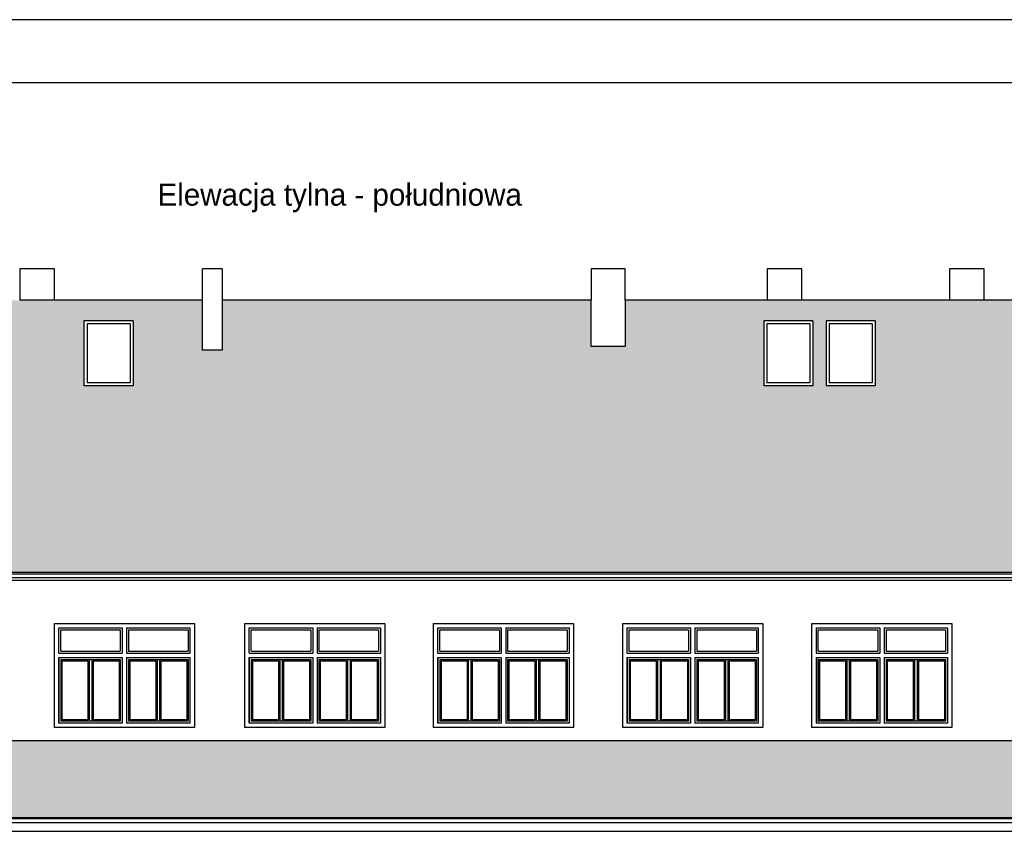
# Model space of a CAD drawing. Header units: centimetres. Extents: x 26734 to 37487, y -41160 to -26520.
# Tile 21 of 23: x 29369 to 30930, y -27807 to -26520. Entities that reach past the tile are written whole.
import ezdxf

# ---------------------------------------------------------------- set-up
doc = ezdxf.new("R2010")
doc.units = ezdxf.units.CM
doc.layers.add('Widokowa', color=94, linetype='Continuous')

msp = doc.modelspace()

# ---------------------------------------------------------------- hatches: boundary and pattern name
at = {"layer": 'Widokowa'}
h = msp.add_hatch(dxfattribs=at)
h.set_pattern_fill('DACHOWKA-TYP02', scale=0.1, style=0)
h.set_pattern_definition([(90, (-17328.437, -18150.527), (-30.008582, 2e-15), [27.945658, -40.05434]), (90, (-17314.308, -18150.527), (-30.008582, 2e-15), [27.945658, -40.05434]), (14.13218, (-17327.419, -18121.221), (30.0085821, -6e-09), [5.643097, -272.86314]), (20.69003, (-17321.946, -18119.843), (30.008582, 1e-09), [5.322737, -187.141675]), (164.1851, (-17315.402, -18118.406), (-30.0085821, 2e-09), [1.62677, -247.886612]), (113.812, (-17314.282, -18120.943), (-30.008582, -6e-09), [2.773497, -71.553584]), (150.46825, (-17313.593, -18121.334), (-30.008582, -4e-09), [0.79237, -137.165027]), (9.88783, (-17313.5926, -18121.334), (30.00858207, 2e-09), [5.74606, -390.24775]), (17.93764, (-17307.932, -18120.347), (30.008582, 2e-09), [7.702757, -213.089582]), (155.61979, (-17298.939, -18118.729), (-30.008582, -3e-09), [1.82705, -162.905676]), (102.44301, (-17298.426, -18121.057), (1e-09, 67.9999985), [2.383515, -136.887854]), (170.80593, (-17297.41, -18121.221), (-30.00858207, 3e-10), [1.02891, -424.55887]), (90, (-17328.937, -18116.527), (-30.008582, 2e-15), [27.945658, -40.05434]), (90, (-17314.808, -18116.527), (-30.008582, 2e-15), [27.945658, -40.05434]), (14.13218, (-17327.919, -18087.221), (30.0085821, -6e-09), [5.643097, -272.86314]), (20.69003, (-17322.446, -18085.843), (30.008582, 1e-09), [5.322737, -187.141675]), (164.1851, (-17315.902, -18084.406), (-30.0085821, 2e-09), [1.62677, -247.886612]), (113.812, (-17314.782, -18086.943), (-30.008582, -6e-09), [2.773497, -71.553584]), (150.46825, (-17314.093, -18087.334), (-30.008582, -4e-09), [0.79237, -137.165027]), (9.88783, (-17314.0926, -18087.334), (30.00858207, 2e-09), [5.74606, -390.24775]), (17.93764, (-17308.432, -18086.347), (30.008582, 2e-09), [7.702757, -213.089582]), (155.61979, (-17299.439, -18084.729), (-30.008582, -3e-09), [1.82705, -162.905676]), (102.44301, (-17298.926, -18087.057), (1e-09, 67.9999985), [2.383515, -136.887854]), (170.80593, (-17297.91, -18087.221), (-30.00858207, 3e-10), [1.02891, -424.55887])])
h.paths.add_polyline_path([(32054.324, -27132.511), (31794.824, -26964.634), (31507.324, -26964.634), (30843.324, -26964.634), (30554.324, -26964.634), (30329.324, -26964.634), (30329.324, -27037.736), (30275.324, -27037.736), (30275.324, -26964.634), (29690.324, -26964.634), (29690.324, -27043.558), (29659.324, -27043.558), (29659.324, -26964.634), (29369.324, -26964.634), (29131.324, -26964.634), (28205.824, -26964.634), (27846.324, -27197.203), (27539.595, -27395.634), (30239.324, -27395.634), (32461.053, -27395.634), (32109.324, -27168.091), (32109.324, -27312.563), (32054.324, -27312.563)])
h.paths.add_polyline_path([(29549.23, -27100.488), (29471.23, -27100.488), (29471.23, -26996.98), (29549.23, -26996.98)], flags=16)
h.paths.add_polyline_path([(29344.824, -27100.488), (29266.824, -27100.488), (29266.824, -26996.98), (29344.824, -26996.98)], flags=16)
h.paths.add_polyline_path([(29256.005, -27100.488), (29178.005, -27100.488), (29178.005, -26996.98), (29256.005, -26996.98)], flags=16)
h.paths.add_polyline_path([(29155.986, -27100.488), (29077.986, -27100.488), (29077.986, -26996.98), (29155.986, -26996.98)], flags=16)
h.paths.add_polyline_path([(30548.929, -27100.488), (30548.929, -26996.98), (30626.929, -26996.98), (30626.929, -27100.488)], flags=16)
h.paths.add_polyline_path([(29058.911, -27100.488), (28980.911, -27100.488), (28980.911, -26996.98), (29058.911, -26996.98)], flags=16)
h.paths.add_polyline_path([(30647.752, -27100.488), (30647.752, -26996.98), (30725.752, -26996.98), (30725.752, -27100.488)], flags=16)
h.paths.add_polyline_path([(28881.074, -27100.488), (28803.074, -27100.488), (28803.074, -26996.98), (28881.074, -26996.98)], flags=16)
h.paths.add_polyline_path([(28704.443, -27100.488), (28626.443, -27100.488), (28626.443, -26996.98), (28704.443, -26996.98)], flags=16)
h.paths.add_polyline_path([(28606.074, -27100.488), (28528.074, -27100.488), (28528.074, -26996.98), (28606.074, -26996.98)], flags=16)
h.paths.add_polyline_path([(31039.574, -27100.488), (31039.574, -26996.98), (31117.574, -26996.98), (31117.574, -27100.488)], flags=16)
h.paths.add_polyline_path([(31151.604, -27100.488), (31151.604, -26996.98), (31229.604, -26996.98), (31229.604, -27100.488)], flags=16)
h.paths.add_polyline_path([(28426.966, -27100.488), (28348.966, -27100.488), (28348.966, -26996.98), (28426.966, -26996.98)], flags=16)
h.paths.add_polyline_path([(31253.457, -27100.488), (31253.457, -26996.98), (31331.457, -26996.98), (31331.457, -27100.488)], flags=16)
h.paths.add_polyline_path([(31347.208, -27100.488), (31347.208, -26996.98), (31425.208, -26996.98), (31425.208, -27100.488)], flags=16)
h.paths.add_polyline_path([(31628.074, -27100.488), (31628.074, -26996.98), (31706.074, -26996.98), (31706.074, -27100.488)], flags=16)
h.paths.add_polyline_path([(32435.324, -27663.073), (32423.324, -27663.073), (30239.324, -27663.073), (27565.324, -27663.073), (27483.687, -27784.802), (30249.295, -27784.802), (32516.962, -27784.802)])

# ---------------------------------------------------------------- linework, layer by layer
at = {"layer": 'Widokowa', "color": 7}
for p, q in [((33033.579, -26519.748), (26733.579, -26519.748)), ((32933.579, -26619.748), (27083.579, -26619.748)), ((29424.324, -26914.634), (29369.324, -26914.634)), ((29369.324, -26914.634), (29369.324, -26964.634)), ((29424.324, -26964.634), (29424.324, -26914.634)), ((29690.324, -26914.634), (29659.324, -26914.634)), ((29659.324, -27043.558), (29659.324, -26914.634)), ((29690.324, -26914.634), (29690.324, -27043.558)), ((30329.324, -26914.634), (30275.324, -26914.634)), ((30275.324, -26914.634), (30275.324, -26964.634)), ((30329.324, -26964.634), (30329.324, -26914.634)), ((30609.324, -26914.634), (30554.324, -26914.634)), ((30554.324, -26914.634), (30554.324, -26964.634)), ((30609.324, -26964.634), (30609.324, -26914.634)), ((30898.324, -26914.634), (30843.324, -26914.634)), ((30843.324, -26914.634), (30843.324, -26964.634)), ((30898.324, -26964.634), (30898.324, -26914.634)), ((29659.324, -26964.634), (29369.324, -26964.634)), ((30275.324, -26964.634), (29690.324, -26964.634)), ((30275.324, -27037.736), (30275.324, -26964.634)), ((30554.324, -26964.634), (30329.324, -26964.634)), ((30329.324, -26964.634), (30329.324, -27037.736)), ((30898.324, -26964.634), (30554.324, -26964.634)), ((31507.324, -26964.634), (30843.324, -26964.634)), ((29471.23, -26996.98), (29471.23, -27100.488)), ((29549.23, -26996.98), (29471.23, -26996.98)), ((29476.23, -27001.98), (29476.23, -27095.488)), ((29544.23, -27001.98), (29476.23, -27001.98)), ((29544.23, -27001.98), (29544.23, -27095.488)), ((29549.23, -26996.98), (29549.23, -27100.488)), ((30548.929, -26996.98), (30548.929, -27100.488)), ((30626.929, -26996.98), (30548.929, -26996.98)), ((30553.929, -27001.98), (30553.929, -27095.488)), ((30621.929, -27001.98), (30553.929, -27001.98)), ((30621.929, -27001.98), (30621.929, -27095.488)), ((30626.929, -26996.98), (30626.929, -27100.488)), ((30647.752, -26996.98), (30647.752, -27100.488)), ((30725.752, -26996.98), (30647.752, -26996.98)), ((30652.752, -27001.98), (30652.752, -27095.488)), ((30720.752, -27001.98), (30652.752, -27001.98)), ((30720.752, -27001.98), (30720.752, -27095.488)), ((30725.752, -26996.98), (30725.752, -27100.488)), ((29690.324, -27043.558), (29659.324, -27043.558)), ((30329.324, -27037.736), (30275.324, -27037.736)), ((29544.23, -27095.488), (29476.23, -27095.488)), ((30621.929, -27095.488), (30553.929, -27095.488)), ((30720.752, -27095.488), (30652.752, -27095.488)), ((29549.23, -27100.488), (29471.23, -27100.488)), ((30626.929, -27100.488), (30548.929, -27100.488)), ((30725.752, -27100.488), (30647.752, -27100.488)), ((27539.595, -27395.634), (30239.324, -27395.634)), ((27539.595, -27404.126), (30239.324, -27404.126)), ((27545.235, -27398.137), (30239.324, -27398.137)), ((27552.825, -27408.624), (30239.324, -27408.624)), ((30239.324, -27395.634), (32461.053, -27395.634)), ((30239.324, -27398.137), (32466.692, -27398.137)), ((30239.324, -27404.126), (32461.053, -27404.126)), ((30239.324, -27408.624), (32447.823, -27408.624)), ((29424.324, -27642.134), (29424.324, -27477.134)), ((29424.324, -27477.134), (29646.324, -27477.134)), ((29431.324, -27524.134), (29431.324, -27484.134)), ((29431.324, -27484.134), (29531.824, -27484.134)), ((29434.324, -27521.134), (29434.324, -27487.134)), ((29434.324, -27487.134), (29528.824, -27487.134)), ((29528.824, -27487.134), (29528.824, -27521.134)), ((29531.824, -27484.134), (29531.824, -27524.134)), ((29538.824, -27484.134), (29639.324, -27484.134)), ((29538.824, -27484.134), (29538.824, -27524.134)), ((29541.824, -27487.134), (29636.324, -27487.134)), ((29541.824, -27487.134), (29541.824, -27521.134)), ((29636.324, -27487.134), (29636.324, -27521.134)), ((29639.324, -27484.134), (29639.324, -27524.134)), ((29646.324, -27477.134), (29646.324, -27642.134)), ((29726.324, -27642.134), (29726.324, -27477.134)), ((29726.324, -27477.134), (29948.324, -27477.134)), ((29733.324, -27524.134), (29733.324, -27484.134)), ((29733.324, -27484.134), (29833.824, -27484.134)), ((29736.324, -27521.134), (29736.324, -27487.134)), ((29736.324, -27487.134), (29830.824, -27487.134)), ((29830.824, -27487.134), (29830.824, -27521.134)), ((29833.824, -27484.134), (29833.824, -27524.134)), ((29840.824, -27484.134), (29941.324, -27484.134)), ((29840.824, -27484.134), (29840.824, -27524.134)), ((29843.824, -27487.134), (29938.324, -27487.134)), ((29843.824, -27487.134), (29843.824, -27521.134)), ((29938.324, -27487.134), (29938.324, -27521.134)), ((29941.324, -27484.134), (29941.324, -27524.134)), ((29948.324, -27477.134), (29948.324, -27642.134)), ((30025.324, -27642.134), (30025.324, -27477.134)), ((30025.324, -27477.134), (30247.324, -27477.134)), ((30032.324, -27524.134), (30032.324, -27484.134)), ((30032.324, -27484.134), (30132.824, -27484.134)), ((30035.324, -27521.134), (30035.324, -27487.134)), ((30035.324, -27487.134), (30129.824, -27487.134)), ((30129.824, -27487.134), (30129.824, -27521.134)), ((30132.824, -27484.134), (30132.824, -27524.134)), ((30139.824, -27484.134), (30240.324, -27484.134)), ((30139.824, -27484.134), (30139.824, -27524.134)), ((30142.824, -27487.134), (30237.324, -27487.134)), ((30142.824, -27487.134), (30142.824, -27521.134)), ((30237.324, -27487.134), (30237.324, -27521.134)), ((30240.324, -27484.134), (30240.324, -27524.134)), ((30247.324, -27477.134), (30247.324, -27642.134)), ((30325.324, -27642.134), (30325.324, -27477.134)), ((30325.324, -27477.134), (30547.324, -27477.134)), ((30332.324, -27524.134), (30332.324, -27484.134)), ((30332.324, -27484.134), (30432.824, -27484.134)), ((30335.324, -27521.134), (30335.324, -27487.134)), ((30335.324, -27487.134), (30429.824, -27487.134)), ((30429.824, -27487.134), (30429.824, -27521.134)), ((30432.824, -27484.134), (30432.824, -27524.134)), ((30439.824, -27484.134), (30540.324, -27484.134)), ((30439.824, -27484.134), (30439.824, -27524.134)), ((30442.824, -27487.134), (30537.324, -27487.134)), ((30442.824, -27487.134), (30442.824, -27521.134)), ((30537.324, -27487.134), (30537.324, -27521.134)), ((30540.324, -27484.134), (30540.324, -27524.134)), ((30547.324, -27477.134), (30547.324, -27642.134)), ((30625.324, -27642.134), (30625.324, -27477.134)), ((30625.324, -27477.134), (30847.324, -27477.134)), ((30632.324, -27524.134), (30632.324, -27484.134)), ((30632.324, -27484.134), (30732.824, -27484.134)), ((30635.324, -27521.134), (30635.324, -27487.134)), ((30635.324, -27487.134), (30729.824, -27487.134)), ((30729.824, -27487.134), (30729.824, -27521.134)), ((30732.824, -27484.134), (30732.824, -27524.134)), ((30739.824, -27484.134), (30840.324, -27484.134)), ((30739.824, -27484.134), (30739.824, -27524.134)), ((30742.824, -27487.134), (30837.324, -27487.134)), ((30742.824, -27487.134), (30742.824, -27521.134)), ((30837.324, -27487.134), (30837.324, -27521.134)), ((30840.324, -27484.134), (30840.324, -27524.134)), ((30847.324, -27477.134), (30847.324, -27642.134)), ((29431.324, -27524.134), (29531.824, -27524.134)), ((29431.324, -27635.134), (29431.324, -27531.134)), ((29431.324, -27531.134), (29531.824, -27531.134)), ((29431.324, -27531.134), (29431.324, -27635.134)), ((29431.324, -27531.134), (29531.824, -27531.134)), ((29434.324, -27521.134), (29528.824, -27521.134)), ((29434.324, -27534.134), (29434.324, -27632.134)), ((29434.324, -27534.134), (29479.574, -27534.134)), ((29479.574, -27534.134), (29528.824, -27534.134)), ((29479.574, -27534.134), (29479.574, -27632.134)), ((29483.574, -27534.134), (29483.574, -27632.134)), ((29528.824, -27534.134), (29528.824, -27632.134)), ((29531.824, -27531.134), (29531.824, -27635.134)), ((29531.824, -27531.134), (29531.824, -27635.134)), ((29538.824, -27524.134), (29639.324, -27524.134)), ((29538.824, -27531.134), (29538.824, -27635.134)), ((29538.824, -27531.134), (29639.324, -27531.134)), ((29541.824, -27521.134), (29636.324, -27521.134)), ((29541.824, -27534.134), (29541.824, -27632.134)), ((29541.824, -27534.134), (29587.074, -27534.134)), ((29587.074, -27534.134), (29636.324, -27534.134)), ((29587.074, -27534.134), (29587.074, -27632.134)), ((29591.074, -27534.134), (29591.074, -27632.134)), ((29636.324, -27534.134), (29636.324, -27632.134)), ((29639.324, -27531.134), (29639.324, -27635.134)), ((29733.324, -27524.134), (29833.824, -27524.134)), ((29733.324, -27635.134), (29733.324, -27531.134)), ((29733.324, -27531.134), (29833.824, -27531.134)), ((29733.324, -27531.134), (29733.324, -27635.134)), ((29733.324, -27531.134), (29833.824, -27531.134)), ((29736.324, -27521.134), (29830.824, -27521.134)), ((29736.324, -27534.134), (29736.324, -27632.134)), ((29736.324, -27534.134), (29781.574, -27534.134)), ((29781.574, -27534.134), (29830.824, -27534.134)), ((29781.574, -27534.134), (29781.574, -27632.134)), ((29785.574, -27534.134), (29785.574, -27632.134)), ((29830.824, -27534.134), (29830.824, -27632.134)), ((29833.824, -27531.134), (29833.824, -27635.134)), ((29833.824, -27531.134), (29833.824, -27635.134)), ((29840.824, -27524.134), (29941.324, -27524.134)), ((29840.824, -27531.134), (29840.824, -27635.134)), ((29840.824, -27531.134), (29941.324, -27531.134)), ((29843.824, -27521.134), (29938.324, -27521.134)), ((29843.824, -27534.134), (29843.824, -27632.134)), ((29843.824, -27534.134), (29889.074, -27534.134)), ((29889.074, -27534.134), (29938.324, -27534.134)), ((29889.074, -27534.134), (29889.074, -27632.134)), ((29893.074, -27534.134), (29893.074, -27632.134)), ((29938.324, -27534.134), (29938.324, -27632.134)), ((29941.324, -27531.134), (29941.324, -27635.134)), ((30032.324, -27524.134), (30132.824, -27524.134)), ((30032.324, -27635.134), (30032.324, -27531.134)), ((30032.324, -27531.134), (30132.824, -27531.134)), ((30032.324, -27531.134), (30032.324, -27635.134)), ((30032.324, -27531.134), (30132.824, -27531.134)), ((30035.324, -27521.134), (30129.824, -27521.134)), ((30035.324, -27534.134), (30035.324, -27632.134)), ((30035.324, -27534.134), (30080.574, -27534.134)), ((30080.574, -27534.134), (30129.824, -27534.134)), ((30080.574, -27534.134), (30080.574, -27632.134)), ((30084.574, -27534.134), (30084.574, -27632.134)), ((30129.824, -27534.134), (30129.824, -27632.134)), ((30132.824, -27531.134), (30132.824, -27635.134)), ((30132.824, -27531.134), (30132.824, -27635.134)), ((30139.824, -27524.134), (30240.324, -27524.134)), ((30139.824, -27531.134), (30139.824, -27635.134)), ((30139.824, -27531.134), (30240.324, -27531.134)), ((30142.824, -27521.134), (30237.324, -27521.134)), ((30142.824, -27534.134), (30142.824, -27632.134)), ((30142.824, -27534.134), (30188.074, -27534.134)), ((30188.074, -27534.134), (30237.324, -27534.134)), ((30188.074, -27534.134), (30188.074, -27632.134)), ((30192.074, -27534.134), (30192.074, -27632.134)), ((30237.324, -27534.134), (30237.324, -27632.134)), ((30240.324, -27531.134), (30240.324, -27635.134)), ((30332.324, -27524.134), (30432.824, -27524.134)), ((30332.324, -27635.134), (30332.324, -27531.134)), ((30332.324, -27531.134), (30432.824, -27531.134)), ((30332.324, -27531.134), (30332.324, -27635.134)), ((30332.324, -27531.134), (30432.824, -27531.134)), ((30335.324, -27521.134), (30429.824, -27521.134)), ((30335.324, -27534.134), (30335.324, -27632.134)), ((30335.324, -27534.134), (30380.574, -27534.134)), ((30380.574, -27534.134), (30429.824, -27534.134)), ((30380.574, -27534.134), (30380.574, -27632.134)), ((30384.574, -27534.134), (30384.574, -27632.134)), ((30429.824, -27534.134), (30429.824, -27632.134)), ((30432.824, -27531.134), (30432.824, -27635.134)), ((30432.824, -27531.134), (30432.824, -27635.134)), ((30439.824, -27524.134), (30540.324, -27524.134)), ((30439.824, -27531.134), (30439.824, -27635.134)), ((30439.824, -27531.134), (30540.324, -27531.134)), ((30442.824, -27521.134), (30537.324, -27521.134)), ((30442.824, -27534.134), (30442.824, -27632.134)), ((30442.824, -27534.134), (30488.074, -27534.134)), ((30488.074, -27534.134), (30537.324, -27534.134)), ((30488.074, -27534.134), (30488.074, -27632.134)), ((30492.074, -27534.134), (30492.074, -27632.134)), ((30537.324, -27534.134), (30537.324, -27632.134)), ((30540.324, -27531.134), (30540.324, -27635.134)), ((30632.324, -27524.134), (30732.824, -27524.134)), ((30632.324, -27635.134), (30632.324, -27531.134)), ((30632.324, -27531.134), (30732.824, -27531.134)), ((30632.324, -27531.134), (30632.324, -27635.134)), ((30632.324, -27531.134), (30732.824, -27531.134)), ((30635.324, -27521.134), (30729.824, -27521.134)), ((30635.324, -27534.134), (30635.324, -27632.134)), ((30635.324, -27534.134), (30680.574, -27534.134)), ((30680.574, -27534.134), (30729.824, -27534.134)), ((30680.574, -27534.134), (30680.574, -27632.134)), ((30684.574, -27534.134), (30684.574, -27632.134)), ((30729.824, -27534.134), (30729.824, -27632.134)), ((30732.824, -27531.134), (30732.824, -27635.134)), ((30732.824, -27531.134), (30732.824, -27635.134)), ((30739.824, -27524.134), (30840.324, -27524.134)), ((30739.824, -27531.134), (30739.824, -27635.134)), ((30739.824, -27531.134), (30840.324, -27531.134)), ((30742.824, -27521.134), (30837.324, -27521.134)), ((30742.824, -27534.134), (30742.824, -27632.134)), ((30742.824, -27534.134), (30788.074, -27534.134)), ((30788.074, -27534.134), (30837.324, -27534.134)), ((30788.074, -27534.134), (30788.074, -27632.134)), ((30792.074, -27534.134), (30792.074, -27632.134)), ((30837.324, -27534.134), (30837.324, -27632.134)), ((30840.324, -27531.134), (30840.324, -27635.134)), ((29436.324, -27536.134), (29477.574, -27536.134)), ((29436.324, -27536.134), (29436.324, -27630.134)), ((29477.574, -27536.134), (29477.574, -27630.134)), ((29485.574, -27536.134), (29526.824, -27536.134)), ((29485.574, -27536.134), (29485.574, -27630.134)), ((29526.824, -27536.134), (29526.824, -27630.134)), ((29543.824, -27536.134), (29585.074, -27536.134)), ((29543.824, -27536.134), (29543.824, -27630.134)), ((29585.074, -27536.134), (29585.074, -27630.134)), ((29593.074, -27536.134), (29634.324, -27536.134)), ((29593.074, -27536.134), (29593.074, -27630.134)), ((29634.324, -27536.134), (29634.324, -27630.134)), ((29738.324, -27536.134), (29779.574, -27536.134)), ((29738.324, -27536.134), (29738.324, -27630.134)), ((29779.574, -27536.134), (29779.574, -27630.134)), ((29787.574, -27536.134), (29828.824, -27536.134)), ((29787.574, -27536.134), (29787.574, -27630.134)), ((29828.824, -27536.134), (29828.824, -27630.134)), ((29845.824, -27536.134), (29887.074, -27536.134)), ((29845.824, -27536.134), (29845.824, -27630.134)), ((29887.074, -27536.134), (29887.074, -27630.134)), ((29895.074, -27536.134), (29936.324, -27536.134)), ((29895.074, -27536.134), (29895.074, -27630.134)), ((29936.324, -27536.134), (29936.324, -27630.134)), ((30037.324, -27536.134), (30078.574, -27536.134)), ((30037.324, -27536.134), (30037.324, -27630.134)), ((30078.574, -27536.134), (30078.574, -27630.134)), ((30086.574, -27536.134), (30127.824, -27536.134)), ((30086.574, -27536.134), (30086.574, -27630.134)), ((30127.824, -27536.134), (30127.824, -27630.134)), ((30144.824, -27536.134), (30186.074, -27536.134)), ((30144.824, -27536.134), (30144.824, -27630.134)), ((30186.074, -27536.134), (30186.074, -27630.134)), ((30194.074, -27536.134), (30235.324, -27536.134)), ((30194.074, -27536.134), (30194.074, -27630.134)), ((30235.324, -27536.134), (30235.324, -27630.134)), ((30337.324, -27536.134), (30378.574, -27536.134)), ((30337.324, -27536.134), (30337.324, -27630.134)), ((30378.574, -27536.134), (30378.574, -27630.134)), ((30386.574, -27536.134), (30427.824, -27536.134)), ((30386.574, -27536.134), (30386.574, -27630.134)), ((30427.824, -27536.134), (30427.824, -27630.134)), ((30444.824, -27536.134), (30486.074, -27536.134)), ((30444.824, -27536.134), (30444.824, -27630.134)), ((30486.074, -27536.134), (30486.074, -27630.134)), ((30494.074, -27536.134), (30535.324, -27536.134)), ((30494.074, -27536.134), (30494.074, -27630.134)), ((30535.324, -27536.134), (30535.324, -27630.134)), ((30637.324, -27536.134), (30678.574, -27536.134)), ((30637.324, -27536.134), (30637.324, -27630.134)), ((30678.574, -27536.134), (30678.574, -27630.134)), ((30686.574, -27536.134), (30727.824, -27536.134)), ((30686.574, -27536.134), (30686.574, -27630.134)), ((30727.824, -27536.134), (30727.824, -27630.134)), ((30744.824, -27536.134), (30786.074, -27536.134)), ((30744.824, -27536.134), (30744.824, -27630.134)), ((30786.074, -27536.134), (30786.074, -27630.134)), ((30794.074, -27536.134), (30835.324, -27536.134)), ((30794.074, -27536.134), (30794.074, -27630.134)), ((30835.324, -27536.134), (30835.324, -27630.134)), ((29646.324, -27642.134), (29424.324, -27642.134)), ((29531.824, -27635.134), (29431.324, -27635.134)), ((29531.824, -27635.134), (29431.324, -27635.134)), ((29479.574, -27632.134), (29434.324, -27632.134)), ((29477.574, -27630.134), (29436.324, -27630.134)), ((29528.824, -27632.134), (29479.574, -27632.134)), ((29526.824, -27630.134), (29485.574, -27630.134)), ((29639.324, -27635.134), (29538.824, -27635.134)), ((29587.074, -27632.134), (29541.824, -27632.134)), ((29585.074, -27630.134), (29543.824, -27630.134)), ((29636.324, -27632.134), (29587.074, -27632.134)), ((29634.324, -27630.134), (29593.074, -27630.134)), ((29948.324, -27642.134), (29726.324, -27642.134)), ((29833.824, -27635.134), (29733.324, -27635.134)), ((29833.824, -27635.134), (29733.324, -27635.134)), ((29781.574, -27632.134), (29736.324, -27632.134)), ((29779.574, -27630.134), (29738.324, -27630.134)), ((29830.824, -27632.134), (29781.574, -27632.134)), ((29828.824, -27630.134), (29787.574, -27630.134)), ((29941.324, -27635.134), (29840.824, -27635.134)), ((29889.074, -27632.134), (29843.824, -27632.134)), ((29887.074, -27630.134), (29845.824, -27630.134)), ((29938.324, -27632.134), (29889.074, -27632.134)), ((29936.324, -27630.134), (29895.074, -27630.134)), ((30247.324, -27642.134), (30025.324, -27642.134)), ((30132.824, -27635.134), (30032.324, -27635.134)), ((30132.824, -27635.134), (30032.324, -27635.134)), ((30080.574, -27632.134), (30035.324, -27632.134)), ((30078.574, -27630.134), (30037.324, -27630.134)), ((30129.824, -27632.134), (30080.574, -27632.134)), ((30127.824, -27630.134), (30086.574, -27630.134)), ((30240.324, -27635.134), (30139.824, -27635.134)), ((30188.074, -27632.134), (30142.824, -27632.134)), ((30186.074, -27630.134), (30144.824, -27630.134)), ((30237.324, -27632.134), (30188.074, -27632.134)), ((30235.324, -27630.134), (30194.074, -27630.134)), ((30547.324, -27642.134), (30325.324, -27642.134)), ((30432.824, -27635.134), (30332.324, -27635.134)), ((30432.824, -27635.134), (30332.324, -27635.134)), ((30380.574, -27632.134), (30335.324, -27632.134)), ((30378.574, -27630.134), (30337.324, -27630.134)), ((30429.824, -27632.134), (30380.574, -27632.134)), ((30427.824, -27630.134), (30386.574, -27630.134)), ((30540.324, -27635.134), (30439.824, -27635.134)), ((30488.074, -27632.134), (30442.824, -27632.134)), ((30486.074, -27630.134), (30444.824, -27630.134)), ((30537.324, -27632.134), (30488.074, -27632.134)), ((30535.324, -27630.134), (30494.074, -27630.134)), ((30847.324, -27642.134), (30625.324, -27642.134)), ((30732.824, -27635.134), (30632.324, -27635.134)), ((30732.824, -27635.134), (30632.324, -27635.134)), ((30680.574, -27632.134), (30635.324, -27632.134)), ((30678.574, -27630.134), (30637.324, -27630.134)), ((30729.824, -27632.134), (30680.574, -27632.134)), ((30727.824, -27630.134), (30686.574, -27630.134)), ((30840.324, -27635.134), (30739.824, -27635.134)), ((30788.074, -27632.134), (30742.824, -27632.134)), ((30786.074, -27630.134), (30744.824, -27630.134)), ((30837.324, -27632.134), (30788.074, -27632.134)), ((30835.324, -27630.134), (30794.074, -27630.134)), ((30239.324, -27663.073), (27565.324, -27663.073)), ((32423.324, -27663.073), (30239.324, -27663.073)), ((27483.687, -27784.802), (30249.295, -27784.802)), ((30239.324, -27784.802), (32516.962, -27784.802)), ((27484.324, -27792.634), (30239.324, -27792.634)), ((30239.324, -27786.634), (27490.324, -27786.634)), ((32522.324, -27786.634), (30239.324, -27786.634)), ((30239.324, -27792.634), (32516.324, -27792.634)), ((27577.324, -27806.634), (30239.324, -27806.634)), ((30239.324, -27806.634), (32423.324, -27806.634))]:
    msp.add_line(p, q, dxfattribs=at)

# ---------------------------------------------------------------- texts
at = {"layer": 'Widokowa', "color": 7, "insert": (29587.889, -26779.664), "char_height": 35, "width": 1032.04162, "attachment_point": 1}
msp.add_mtext('Elewacja tylna - południowa', dxfattribs=at)

doc.saveas('drawing.dxf')
